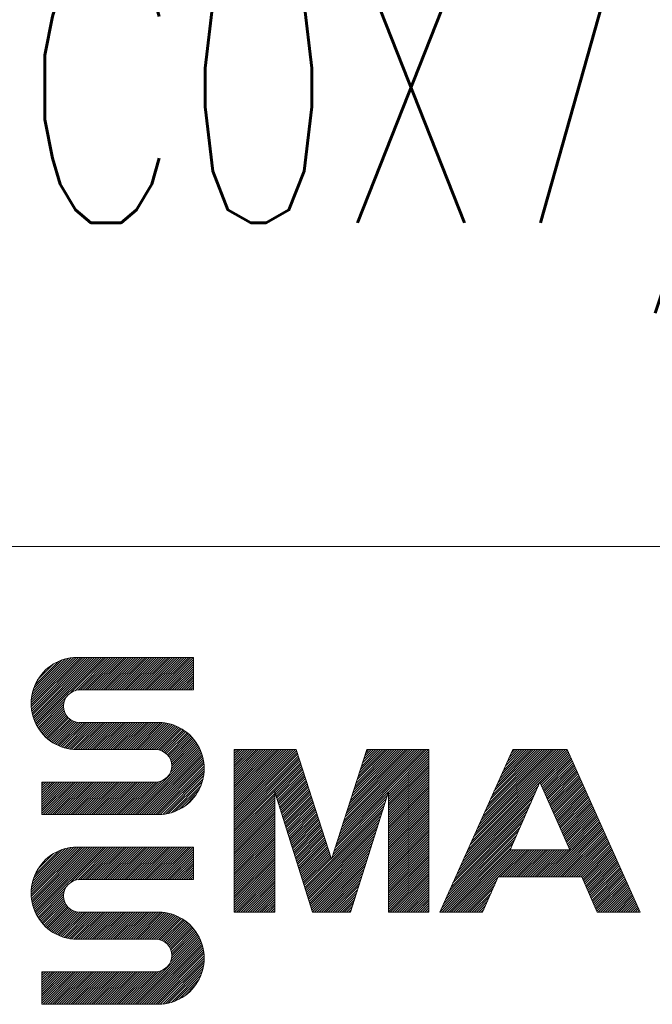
# Model space of a CAD drawing. Header units: millimetres. Extents: x 0 to 1189, y 0 to 841.
# Tile 12 of 23: x 1050 to 1061, y 18 to 37. Entities that reach past the tile are written whole.
import ezdxf

# ---------------------------------------------------------------- set-up
doc = ezdxf.new("R2010")
doc.units = ezdxf.units.MM
doc.layers.get('0').update_dxf_attribs({"linetype": 'CONTINUOUS'})
doc.layers.add('220', color=7, linetype='CONTINUOUS', true_color=0xffffff)
doc.styles.add('latin_extended', font='simplex.shx')

# ---------------------------------------------------------------- blocks, each defined once
blk = doc.blocks.new('HATCH5')
at = {"color": 1, "linetype": 'Continuous', "lineweight": 13}
for p, q in [((1049.765, 24.039), (1050.597, 24.871)), ((1049.765, 23.996), (1050.639, 24.871)), ((1049.767, 23.956), (1050.681, 24.87)), ((1049.767, 24.083), (1050.552, 24.869)), ((1049.771, 23.917), (1050.723, 24.87)), ((1049.772, 24.13), (1050.505, 24.864)), ((1049.776, 23.88), (1050.766, 24.87)), ((1049.78, 24.181), (1050.455, 24.856)), ((1049.783, 23.845), (1050.808, 24.87)), ((1049.791, 23.81), (1050.85, 24.87)), ((1049.792, 24.236), (1050.4, 24.843)), ((1049.8, 23.777), (1050.893, 24.87)), ((1049.81, 23.745), (1050.935, 24.87)), ((1049.811, 24.297), (1050.339, 24.825)), ((1049.821, 23.714), (1050.978, 24.87)), ((1049.834, 23.683), (1051.02, 24.87)), ((1049.838, 24.367), (1050.269, 24.797)), ((1049.847, 23.654), (1051.063, 24.87)), ((1049.861, 23.626), (1051.105, 24.87)), ((1049.884, 24.455), (1050.181, 24.752)), ((1050.498, 24.221), (1051.147, 24.87)), ((1050.577, 24.257), (1051.19, 24.87)), ((1050.631, 24.268), (1051.232, 24.87)), ((1050.675, 24.27), (1051.275, 24.87)), ((1050.717, 24.27), (1051.317, 24.87)), ((1050.76, 24.27), (1051.36, 24.87)), ((1050.802, 24.27), (1051.402, 24.87)), ((1050.844, 24.27), (1051.444, 24.87)), ((1050.887, 24.27), (1051.487, 24.87)), ((1050.929, 24.27), (1051.529, 24.87)), ((1050.972, 24.27), (1051.572, 24.87)), ((1051.014, 24.27), (1051.614, 24.87)), ((1051.057, 24.27), (1051.657, 24.87)), ((1051.099, 24.27), (1051.699, 24.87)), ((1051.141, 24.27), (1051.741, 24.87)), ((1051.184, 24.27), (1051.784, 24.87)), ((1051.226, 24.27), (1051.826, 24.87)), ((1051.269, 24.27), (1051.869, 24.87)), ((1051.311, 24.27), (1051.911, 24.87)), ((1051.354, 24.27), (1051.954, 24.87)), ((1051.396, 24.27), (1051.996, 24.87)), ((1051.438, 24.27), (1052.038, 24.87)), ((1051.481, 24.27), (1052.081, 24.87)), ((1051.523, 24.27), (1052.123, 24.87)), ((1051.566, 24.27), (1052.166, 24.87)), ((1051.608, 24.27), (1052.208, 24.87)), ((1051.651, 24.27), (1052.251, 24.87)), ((1051.693, 24.27), (1052.293, 24.87)), ((1051.735, 24.27), (1052.335, 24.87)), ((1051.778, 24.27), (1052.378, 24.87)), ((1051.82, 24.27), (1052.42, 24.87)), ((1051.863, 24.27), (1052.463, 24.87)), ((1051.905, 24.27), (1052.505, 24.87)), ((1051.948, 24.27), (1052.548, 24.87)), ((1051.99, 24.27), (1052.59, 24.87)), ((1052.032, 24.27), (1052.632, 24.87)), ((1052.075, 24.27), (1052.675, 24.87)), ((1052.117, 24.27), (1052.717, 24.87)), ((1052.16, 24.27), (1052.76, 24.87)), ((1052.202, 24.27), (1052.763, 24.831)), ((1052.245, 24.27), (1052.763, 24.788)), ((1052.287, 24.27), (1052.763, 24.746)), ((1052.329, 24.27), (1052.763, 24.704)), ((1052.372, 24.27), (1052.763, 24.661)), ((1052.414, 24.27), (1052.763, 24.619)), ((1052.457, 24.27), (1052.763, 24.576)), ((1052.499, 24.27), (1052.763, 24.534)), ((1052.542, 24.27), (1052.763, 24.491)), ((1052.584, 24.27), (1052.763, 24.449)), ((1052.626, 24.27), (1052.763, 24.407)), ((1052.669, 24.27), (1052.763, 24.364)), ((1052.711, 24.27), (1052.763, 24.322)), ((1052.754, 24.27), (1052.763, 24.279)), ((1049.876, 23.599), (1050.412, 24.135)), ((1049.892, 23.572), (1050.375, 24.056)), ((1049.908, 23.546), (1050.365, 24.002)), ((1049.926, 23.521), (1050.363, 23.958)), ((1049.944, 23.497), (1050.367, 23.92)), ((1049.963, 23.473), (1050.375, 23.885)), ((1049.983, 23.451), (1050.386, 23.854)), ((1050.003, 23.429), (1050.4, 23.826)), ((1050.024, 23.407), (1050.416, 23.799)), ((1050.046, 23.387), (1050.435, 23.775)), ((1050.069, 23.367), (1050.455, 23.753)), ((1050.093, 23.348), (1050.478, 23.734)), ((1050.117, 23.33), (1050.503, 23.716)), ((1050.142, 23.313), (1050.53, 23.701)), ((1050.168, 23.296), (1050.56, 23.688)), ((1050.194, 23.28), (1050.592, 23.678)), ((1050.222, 23.265), (1050.628, 23.672)), ((1050.25, 23.251), (1050.669, 23.67)), ((1050.279, 23.238), (1050.711, 23.67)), ((1050.309, 23.226), (1050.754, 23.67)), ((1050.34, 23.214), (1050.796, 23.67)), ((1050.373, 23.204), (1050.838, 23.67)), ((1050.406, 23.195), (1050.881, 23.67)), ((1050.44, 23.187), (1050.923, 23.67)), ((1050.476, 23.18), (1050.966, 23.67)), ((1050.513, 23.175), (1051.008, 23.67)), ((1050.552, 23.171), (1051.051, 23.67)), ((1050.592, 23.169), (1051.093, 23.67)), ((1050.634, 23.169), (1051.135, 23.67)), ((1050.678, 23.17), (1051.178, 23.67)), ((1050.72, 23.17), (1051.22, 23.67)), ((1050.763, 23.17), (1051.263, 23.67)), ((1050.805, 23.17), (1051.305, 23.67)), ((1050.848, 23.17), (1051.348, 23.67)), ((1050.89, 23.17), (1051.39, 23.67)), ((1050.932, 23.17), (1051.432, 23.67)), ((1050.975, 23.17), (1051.475, 23.67)), ((1051.017, 23.17), (1051.517, 23.67)), ((1051.06, 23.17), (1051.56, 23.67)), ((1051.102, 23.17), (1051.602, 23.67)), ((1051.145, 23.17), (1051.645, 23.67)), ((1051.187, 23.17), (1051.687, 23.67)), ((1051.229, 23.17), (1051.729, 23.67)), ((1051.272, 23.17), (1051.772, 23.67)), ((1051.314, 23.17), (1051.814, 23.67)), ((1051.357, 23.17), (1051.857, 23.67)), ((1051.399, 23.17), (1051.899, 23.67)), ((1051.442, 23.17), (1051.942, 23.67)), ((1051.484, 23.17), (1051.984, 23.67)), ((1051.526, 23.17), (1052.026, 23.67)), ((1051.569, 23.17), (1052.069, 23.67)), ((1051.611, 23.17), (1052.113, 23.671)), ((1051.654, 23.17), (1052.154, 23.67)), ((1051.696, 23.17), (1052.193, 23.667)), ((1051.738, 23.17), (1052.231, 23.663)), ((1051.781, 23.17), (1052.268, 23.657)), ((1051.823, 23.17), (1052.303, 23.649)), ((1051.866, 23.17), (1052.336, 23.641)), ((1051.908, 23.17), (1052.369, 23.631)), ((1051.951, 23.17), (1052.401, 23.62)), ((1051.993, 23.17), (1052.431, 23.608)), ((1052.035, 23.17), (1052.461, 23.596)), ((1052.078, 23.17), (1052.49, 23.582)), ((1052.116, 23.165), (1052.518, 23.567)), ((1052.15, 23.157), (1052.545, 23.552)), ((1052.181, 23.146), (1052.571, 23.536)), ((1052.209, 23.132), (1052.596, 23.519)), ((1052.235, 23.115), (1052.621, 23.501)), ((1052.259, 23.097), (1052.645, 23.482)), ((1052.281, 23.076), (1052.668, 23.463)), ((1052.301, 23.053), (1052.69, 23.443)), ((1052.318, 23.028), (1052.712, 23.422)), ((1052.333, 23.001), (1052.733, 23.401)), ((1052.346, 22.971), (1052.753, 23.378)), ((1052.355, 22.938), (1052.772, 23.355)), ((1052.358, 22.813), (1052.826, 23.281)), ((1052.361, 22.902), (1052.791, 23.331)), ((1052.363, 22.861), (1052.809, 23.307)), ((1051.599, 21.97), (1052.857, 23.228)), ((1051.642, 21.97), (1052.872, 23.2)), ((1051.684, 21.97), (1052.886, 23.172)), ((1051.726, 21.97), (1052.898, 23.142)), ((1051.769, 21.97), (1052.91, 23.111)), ((1051.811, 21.97), (1052.921, 23.08)), ((1052.339, 22.752), (1052.842, 23.255)), ((1051.854, 21.97), (1052.931, 23.047)), ((1051.896, 21.97), (1052.939, 23.013)), ((1051.939, 21.97), (1052.947, 22.978)), ((1051.981, 21.97), (1052.953, 22.942)), ((1052.023, 21.97), (1052.957, 22.904)), ((1052.066, 21.97), (1052.96, 22.865)), ((1052.107, 21.969), (1052.962, 22.823)), ((1052.15, 21.97), (1052.961, 22.78)), ((1052.196, 21.973), (1052.957, 22.734)), ((1049.963, 22.54), (1049.993, 22.57)), ((1049.963, 22.498), (1050.035, 22.57)), ((1049.963, 22.455), (1050.078, 22.57)), ((1049.963, 22.413), (1050.12, 22.57)), ((1049.963, 22.37), (1050.163, 22.57)), ((1049.963, 22.328), (1050.205, 22.57)), ((1049.963, 22.285), (1050.248, 22.57)), ((1049.963, 22.243), (1050.29, 22.57)), ((1049.963, 22.201), (1050.332, 22.57)), ((1049.963, 22.158), (1050.375, 22.57)), ((1049.963, 22.116), (1050.417, 22.57)), ((1049.963, 22.073), (1050.46, 22.57)), ((1049.963, 22.031), (1050.502, 22.57)), ((1049.963, 21.988), (1050.545, 22.57)), ((1049.987, 21.97), (1050.587, 22.57)), ((1050.029, 21.97), (1050.629, 22.57)), ((1050.072, 21.97), (1050.672, 22.57)), ((1050.114, 21.97), (1050.714, 22.57)), ((1050.157, 21.97), (1050.757, 22.57)), ((1050.199, 21.97), (1050.799, 22.57)), ((1050.242, 21.97), (1050.842, 22.57)), ((1050.284, 21.97), (1050.884, 22.57)), ((1050.326, 21.97), (1050.926, 22.57)), ((1050.369, 21.97), (1050.969, 22.57)), ((1050.411, 21.97), (1051.011, 22.57)), ((1050.454, 21.97), (1051.054, 22.57)), ((1050.496, 21.97), (1051.096, 22.57)), ((1050.538, 21.97), (1051.138, 22.57)), ((1050.581, 21.97), (1051.181, 22.57)), ((1050.623, 21.97), (1051.223, 22.57)), ((1050.666, 21.97), (1051.266, 22.57)), ((1050.708, 21.97), (1051.308, 22.57)), ((1050.751, 21.97), (1051.351, 22.57)), ((1050.793, 21.97), (1051.393, 22.57)), ((1050.835, 21.97), (1051.435, 22.57)), ((1050.878, 21.97), (1051.478, 22.57)), ((1050.92, 21.97), (1051.52, 22.57)), ((1050.963, 21.97), (1051.563, 22.57)), ((1051.005, 21.97), (1051.605, 22.57)), ((1051.048, 21.97), (1051.648, 22.57)), ((1051.09, 21.97), (1051.69, 22.57)), ((1051.132, 21.97), (1051.732, 22.57)), ((1051.175, 21.97), (1051.775, 22.57)), ((1051.217, 21.97), (1051.817, 22.57)), ((1051.26, 21.97), (1051.86, 22.57)), ((1051.302, 21.97), (1051.902, 22.57)), ((1051.345, 21.97), (1051.945, 22.57)), ((1051.387, 21.97), (1051.987, 22.57)), ((1051.429, 21.97), (1052.029, 22.57)), ((1051.472, 21.97), (1052.072, 22.57)), ((1051.514, 21.97), (1052.12, 22.575)), ((1051.557, 21.97), (1052.181, 22.594)), ((1052.245, 21.979), (1052.951, 22.685)), ((1052.298, 21.989), (1052.941, 22.633)), ((1052.355, 22.005), (1052.926, 22.575)), ((1052.42, 22.027), (1052.903, 22.51)), ((1052.497, 22.061), (1052.869, 22.434)), ((1052.605, 22.127), (1052.803, 22.326))]:
    blk.add_line(p, q, dxfattribs=at)
blk = doc.blocks.new('HATCH7')
at = {"color": 1, "linetype": 'Continuous', "lineweight": 13}
for p, q in [((1049.765, 20.539), (1050.597, 21.371)), ((1049.765, 20.496), (1050.639, 21.371)), ((1049.767, 20.456), (1050.681, 21.37)), ((1049.767, 20.583), (1050.552, 21.369)), ((1049.771, 20.417), (1050.723, 21.37)), ((1049.772, 20.63), (1050.505, 21.364)), ((1049.776, 20.38), (1050.766, 21.37)), ((1049.78, 20.681), (1050.455, 21.356)), ((1049.783, 20.345), (1050.808, 21.37)), ((1049.791, 20.31), (1050.85, 21.37)), ((1049.792, 20.736), (1050.4, 21.343)), ((1049.8, 20.277), (1050.893, 21.37)), ((1049.81, 20.245), (1050.935, 21.37)), ((1049.811, 20.797), (1050.339, 21.325)), ((1049.821, 20.214), (1050.978, 21.37)), ((1049.834, 20.183), (1051.02, 21.37)), ((1049.838, 20.867), (1050.269, 21.297)), ((1049.847, 20.154), (1051.063, 21.37)), ((1049.861, 20.126), (1051.105, 21.37)), ((1050.498, 20.721), (1051.147, 21.37)), ((1050.577, 20.757), (1051.19, 21.37)), ((1050.631, 20.768), (1051.232, 21.37)), ((1050.675, 20.77), (1051.275, 21.37)), ((1050.717, 20.77), (1051.317, 21.37)), ((1050.76, 20.77), (1051.36, 21.37)), ((1050.802, 20.77), (1051.402, 21.37)), ((1050.844, 20.77), (1051.444, 21.37)), ((1050.887, 20.77), (1051.487, 21.37)), ((1050.929, 20.77), (1051.529, 21.37)), ((1050.972, 20.77), (1051.572, 21.37)), ((1051.014, 20.77), (1051.614, 21.37)), ((1051.057, 20.77), (1051.657, 21.37)), ((1051.099, 20.77), (1051.699, 21.37)), ((1051.141, 20.77), (1051.741, 21.37)), ((1051.184, 20.77), (1051.784, 21.37)), ((1051.226, 20.77), (1051.826, 21.37)), ((1051.269, 20.77), (1051.869, 21.37)), ((1051.311, 20.77), (1051.911, 21.37)), ((1051.354, 20.77), (1051.954, 21.37)), ((1051.396, 20.77), (1051.996, 21.37)), ((1051.438, 20.77), (1052.038, 21.37)), ((1051.481, 20.77), (1052.081, 21.37)), ((1051.523, 20.77), (1052.123, 21.37)), ((1051.566, 20.77), (1052.166, 21.37)), ((1051.608, 20.77), (1052.208, 21.37)), ((1051.651, 20.77), (1052.251, 21.37)), ((1051.693, 20.77), (1052.293, 21.37)), ((1051.735, 20.77), (1052.335, 21.37)), ((1051.778, 20.77), (1052.378, 21.37)), ((1051.82, 20.77), (1052.42, 21.37)), ((1051.863, 20.77), (1052.463, 21.37)), ((1051.905, 20.77), (1052.505, 21.37)), ((1051.948, 20.77), (1052.548, 21.37)), ((1051.99, 20.77), (1052.59, 21.37)), ((1052.032, 20.77), (1052.632, 21.37)), ((1052.075, 20.77), (1052.675, 21.37)), ((1052.117, 20.77), (1052.717, 21.37)), ((1052.16, 20.77), (1052.76, 21.37)), ((1052.202, 20.77), (1052.763, 21.331)), ((1052.245, 20.77), (1052.763, 21.288)), ((1049.884, 20.955), (1050.181, 21.252)), ((1052.287, 20.77), (1052.763, 21.246)), ((1052.329, 20.77), (1052.763, 21.204)), ((1052.372, 20.77), (1052.763, 21.161)), ((1052.414, 20.77), (1052.763, 21.119)), ((1052.457, 20.77), (1052.763, 21.076)), ((1052.499, 20.77), (1052.763, 21.034)), ((1052.542, 20.77), (1052.763, 20.991)), ((1052.584, 20.77), (1052.763, 20.949)), ((1052.626, 20.77), (1052.763, 20.907)), ((1052.669, 20.77), (1052.763, 20.864)), ((1052.711, 20.77), (1052.763, 20.822)), ((1052.754, 20.77), (1052.763, 20.779)), ((1049.876, 20.099), (1050.412, 20.635)), ((1049.892, 20.072), (1050.375, 20.556)), ((1049.908, 20.046), (1050.365, 20.502)), ((1049.926, 20.021), (1050.363, 20.458)), ((1049.944, 19.997), (1050.367, 20.42)), ((1049.963, 19.973), (1050.375, 20.385)), ((1049.983, 19.951), (1050.386, 20.354)), ((1050.003, 19.929), (1050.4, 20.326)), ((1050.024, 19.907), (1050.416, 20.299)), ((1050.046, 19.887), (1050.435, 20.275)), ((1050.069, 19.867), (1050.455, 20.253)), ((1050.093, 19.848), (1050.478, 20.234)), ((1050.117, 19.83), (1050.503, 20.216)), ((1050.142, 19.813), (1050.53, 20.201)), ((1050.168, 19.796), (1050.56, 20.188)), ((1050.194, 19.78), (1050.592, 20.178)), ((1050.222, 19.765), (1050.628, 20.172)), ((1051.611, 19.67), (1052.113, 20.171)), ((1050.25, 19.751), (1050.669, 20.17)), ((1050.279, 19.738), (1050.711, 20.17)), ((1050.309, 19.726), (1050.754, 20.17)), ((1050.34, 19.714), (1050.796, 20.17)), ((1050.373, 19.704), (1050.838, 20.17)), ((1050.406, 19.695), (1050.881, 20.17)), ((1050.44, 19.687), (1050.923, 20.17)), ((1050.476, 19.68), (1050.966, 20.17)), ((1050.513, 19.675), (1051.008, 20.17)), ((1050.552, 19.671), (1051.051, 20.17)), ((1050.592, 19.669), (1051.093, 20.17)), ((1050.634, 19.669), (1051.135, 20.17)), ((1050.678, 19.67), (1051.178, 20.17)), ((1050.72, 19.67), (1051.22, 20.17)), ((1050.763, 19.67), (1051.263, 20.17)), ((1050.805, 19.67), (1051.305, 20.17)), ((1050.848, 19.67), (1051.348, 20.17)), ((1050.89, 19.67), (1051.39, 20.17)), ((1050.932, 19.67), (1051.432, 20.17)), ((1050.975, 19.67), (1051.475, 20.17)), ((1051.017, 19.67), (1051.517, 20.17)), ((1051.06, 19.67), (1051.56, 20.17)), ((1051.102, 19.67), (1051.602, 20.17)), ((1051.145, 19.67), (1051.645, 20.17)), ((1051.187, 19.67), (1051.687, 20.17)), ((1051.229, 19.67), (1051.729, 20.17)), ((1051.272, 19.67), (1051.772, 20.17)), ((1051.314, 19.67), (1051.814, 20.17)), ((1051.357, 19.67), (1051.857, 20.17)), ((1051.399, 19.67), (1051.899, 20.17)), ((1051.442, 19.67), (1051.942, 20.17)), ((1051.484, 19.67), (1051.984, 20.17)), ((1051.526, 19.67), (1052.026, 20.17)), ((1051.569, 19.67), (1052.069, 20.17)), ((1051.654, 19.67), (1052.154, 20.17)), ((1051.696, 19.67), (1052.193, 20.167)), ((1051.738, 19.67), (1052.231, 20.163)), ((1051.781, 19.67), (1052.268, 20.157)), ((1051.823, 19.67), (1052.303, 20.149)), ((1051.866, 19.67), (1052.336, 20.141)), ((1051.908, 19.67), (1052.369, 20.131)), ((1051.951, 19.67), (1052.401, 20.12)), ((1051.993, 19.67), (1052.431, 20.108)), ((1052.035, 19.67), (1052.461, 20.096)), ((1052.078, 19.67), (1052.49, 20.082)), ((1052.116, 19.665), (1052.518, 20.067)), ((1052.15, 19.657), (1052.545, 20.052)), ((1052.181, 19.646), (1052.571, 20.036)), ((1052.209, 19.632), (1052.596, 20.019)), ((1052.235, 19.615), (1052.621, 20.001)), ((1052.259, 19.597), (1052.645, 19.982)), ((1052.281, 19.576), (1052.668, 19.963)), ((1052.301, 19.553), (1052.69, 19.943)), ((1052.318, 19.528), (1052.712, 19.922)), ((1052.333, 19.501), (1052.733, 19.901)), ((1052.346, 19.471), (1052.753, 19.878)), ((1052.355, 19.438), (1052.772, 19.855)), ((1052.361, 19.402), (1052.791, 19.831)), ((1051.599, 18.47), (1052.857, 19.728)), ((1051.642, 18.47), (1052.872, 19.7)), ((1051.684, 18.47), (1052.886, 19.672)), ((1051.726, 18.47), (1052.898, 19.642)), ((1052.339, 19.252), (1052.842, 19.755)), ((1052.358, 19.313), (1052.826, 19.781)), ((1052.363, 19.361), (1052.809, 19.807)), ((1051.769, 18.47), (1052.91, 19.611)), ((1051.811, 18.47), (1052.921, 19.58)), ((1051.854, 18.47), (1052.931, 19.547)), ((1051.896, 18.47), (1052.939, 19.513)), ((1051.939, 18.47), (1052.947, 19.478)), ((1051.981, 18.47), (1052.953, 19.442)), ((1052.023, 18.47), (1052.957, 19.404)), ((1052.066, 18.47), (1052.96, 19.365)), ((1052.107, 18.469), (1052.962, 19.323)), ((1052.15, 18.47), (1052.961, 19.28)), ((1051.557, 18.47), (1052.181, 19.094)), ((1052.196, 18.473), (1052.957, 19.234)), ((1052.245, 18.479), (1052.951, 19.185)), ((1052.298, 18.489), (1052.941, 19.133)), ((1049.963, 19.04), (1049.993, 19.07)), ((1049.963, 18.998), (1050.035, 19.07)), ((1049.963, 18.955), (1050.078, 19.07)), ((1049.963, 18.913), (1050.12, 19.07)), ((1049.963, 18.87), (1050.163, 19.07)), ((1049.963, 18.828), (1050.205, 19.07)), ((1049.963, 18.785), (1050.248, 19.07)), ((1049.963, 18.743), (1050.29, 19.07)), ((1049.963, 18.701), (1050.332, 19.07)), ((1049.963, 18.658), (1050.375, 19.07)), ((1049.963, 18.616), (1050.417, 19.07)), ((1049.963, 18.573), (1050.46, 19.07)), ((1049.963, 18.531), (1050.502, 19.07)), ((1049.963, 18.488), (1050.545, 19.07)), ((1049.987, 18.47), (1050.587, 19.07)), ((1050.029, 18.47), (1050.629, 19.07)), ((1050.072, 18.47), (1050.672, 19.07)), ((1050.114, 18.47), (1050.714, 19.07)), ((1050.157, 18.47), (1050.757, 19.07)), ((1050.199, 18.47), (1050.799, 19.07)), ((1050.242, 18.47), (1050.842, 19.07)), ((1050.284, 18.47), (1050.884, 19.07)), ((1050.326, 18.47), (1050.926, 19.07)), ((1050.369, 18.47), (1050.969, 19.07)), ((1050.411, 18.47), (1051.011, 19.07)), ((1050.454, 18.47), (1051.054, 19.07)), ((1050.496, 18.47), (1051.096, 19.07)), ((1050.538, 18.47), (1051.138, 19.07)), ((1050.581, 18.47), (1051.181, 19.07)), ((1050.623, 18.47), (1051.223, 19.07)), ((1050.666, 18.47), (1051.266, 19.07)), ((1050.708, 18.47), (1051.308, 19.07)), ((1050.751, 18.47), (1051.351, 19.07)), ((1050.793, 18.47), (1051.393, 19.07)), ((1050.835, 18.47), (1051.435, 19.07)), ((1050.878, 18.47), (1051.478, 19.07)), ((1050.92, 18.47), (1051.52, 19.07)), ((1050.963, 18.47), (1051.563, 19.07)), ((1051.005, 18.47), (1051.605, 19.07)), ((1051.048, 18.47), (1051.648, 19.07)), ((1051.09, 18.47), (1051.69, 19.07)), ((1051.132, 18.47), (1051.732, 19.07)), ((1051.175, 18.47), (1051.775, 19.07)), ((1051.217, 18.47), (1051.817, 19.07)), ((1051.26, 18.47), (1051.86, 19.07)), ((1051.302, 18.47), (1051.902, 19.07)), ((1051.345, 18.47), (1051.945, 19.07)), ((1051.387, 18.47), (1051.987, 19.07)), ((1051.429, 18.47), (1052.029, 19.07)), ((1051.472, 18.47), (1052.072, 19.07)), ((1051.514, 18.47), (1052.12, 19.075)), ((1052.355, 18.505), (1052.926, 19.075)), ((1052.42, 18.527), (1052.903, 19.01)), ((1052.497, 18.561), (1052.869, 18.934)), ((1052.605, 18.627), (1052.803, 18.826))]:
    blk.add_line(p, q, dxfattribs=at)
blk = doc.blocks.new('HATCH9')
at = {"color": 1, "linetype": 'Continuous', "lineweight": 13}
for p, q in [((1057.764, 21.173), (1059.694, 23.102)), ((1057.799, 21.25), (1059.68, 23.131)), ((1057.834, 21.327), (1059.667, 23.161)), ((1057.868, 21.404), (1059.634, 23.17)), ((1057.903, 21.481), (1059.592, 23.17)), ((1057.938, 21.559), (1059.549, 23.17)), ((1057.973, 21.636), (1059.507, 23.17)), ((1058.007, 21.713), (1059.464, 23.17)), ((1058.042, 21.79), (1059.422, 23.17)), ((1058.077, 21.867), (1059.38, 23.17)), ((1058.111, 21.944), (1059.337, 23.17)), ((1058.146, 22.021), (1059.295, 23.17)), ((1058.181, 22.099), (1059.252, 23.17)), ((1058.216, 22.176), (1059.21, 23.17)), ((1058.25, 22.253), (1059.167, 23.17)), ((1058.285, 22.33), (1059.125, 23.17)), ((1058.32, 22.407), (1059.083, 23.17)), ((1058.354, 22.484), (1059.04, 23.17)), ((1058.389, 22.561), (1058.998, 23.17)), ((1058.424, 22.638), (1058.955, 23.17)), ((1058.459, 22.716), (1058.913, 23.17)), ((1058.493, 22.793), (1058.87, 23.17)), ((1058.528, 22.87), (1058.828, 23.17)), ((1058.563, 22.947), (1058.786, 23.17)), ((1058.597, 23.024), (1058.743, 23.17)), ((1058.632, 23.101), (1058.701, 23.17)), ((1059.175, 22.541), (1059.707, 23.073)), ((1059.188, 22.511), (1059.72, 23.044)), ((1059.201, 22.482), (1059.733, 23.014)), ((1059.214, 22.453), (1059.746, 22.985)), ((1059.227, 22.423), (1059.759, 22.956)), ((1059.24, 22.394), (1059.773, 22.927)), ((1059.253, 22.364), (1059.786, 22.897)), ((1059.266, 22.335), (1059.799, 22.868)), ((1059.279, 22.305), (1059.812, 22.839)), ((1059.292, 22.276), (1059.825, 22.809)), ((1059.305, 22.247), (1059.838, 22.78)), ((1059.318, 22.217), (1059.852, 22.751)), ((1059.331, 22.188), (1059.865, 22.722)), ((1059.344, 22.158), (1059.878, 22.692)), ((1059.357, 22.129), (1059.891, 22.663)), ((1059.37, 22.099), (1059.904, 22.634)), ((1059.383, 22.07), (1059.917, 22.605)), ((1059.396, 22.041), (1059.931, 22.575)), ((1059.409, 22.011), (1059.944, 22.546)), ((1057.695, 21.019), (1059.099, 22.423)), ((1057.73, 21.096), (1059.133, 22.499)), ((1059.422, 21.982), (1059.957, 22.517)), ((1059.435, 21.952), (1059.97, 22.488)), ((1059.448, 21.923), (1059.983, 22.458)), ((1059.461, 21.893), (1059.996, 22.429)), ((1059.474, 21.864), (1060.01, 22.4)), ((1059.487, 21.835), (1060.023, 22.371)), ((1057.591, 20.787), (1058.998, 22.195)), ((1057.625, 20.864), (1059.032, 22.271)), ((1057.66, 20.941), (1059.066, 22.347)), ((1059.5, 21.805), (1060.036, 22.341)), ((1059.513, 21.776), (1060.049, 22.312)), ((1059.526, 21.746), (1060.062, 22.283)), ((1059.539, 21.717), (1060.075, 22.254)), ((1059.552, 21.688), (1060.089, 22.224)), ((1059.565, 21.658), (1060.102, 22.195)), ((1057.521, 20.633), (1058.931, 22.043)), ((1057.556, 20.71), (1058.965, 22.119)), ((1059.578, 21.629), (1060.115, 22.166)), ((1059.591, 21.599), (1060.128, 22.137)), ((1059.604, 21.57), (1060.141, 22.107)), ((1059.617, 21.54), (1060.154, 22.078)), ((1059.63, 21.511), (1060.168, 22.049)), ((1059.643, 21.482), (1060.181, 22.019)), ((1059.656, 21.452), (1060.194, 21.99)), ((1057.417, 20.401), (1058.83, 21.815)), ((1057.452, 20.479), (1058.864, 21.891)), ((1057.487, 20.556), (1058.898, 21.967)), ((1059.236, 20.82), (1060.26, 21.844)), ((1059.278, 20.82), (1060.273, 21.815)), ((1059.669, 21.423), (1060.207, 21.961)), ((1059.682, 21.393), (1060.22, 21.932)), ((1059.695, 21.364), (1060.233, 21.902)), ((1059.708, 21.334), (1060.247, 21.873)), ((1057.348, 20.247), (1058.763, 21.663)), ((1057.382, 20.324), (1058.797, 21.739)), ((1059.321, 20.82), (1060.286, 21.785)), ((1059.363, 20.82), (1060.299, 21.756)), ((1059.405, 20.82), (1060.312, 21.727)), ((1059.448, 20.82), (1060.326, 21.698)), ((1059.49, 20.82), (1060.339, 21.668)), ((1059.533, 20.82), (1060.352, 21.639)), ((1057.313, 20.17), (1058.73, 21.587)), ((1057.355, 20.17), (1058.696, 21.511)), ((1059.575, 20.82), (1060.365, 21.61)), ((1059.618, 20.82), (1060.378, 21.581)), ((1059.66, 20.82), (1060.391, 21.551)), ((1059.702, 20.82), (1060.405, 21.522)), ((1059.745, 20.82), (1060.418, 21.493)), ((1059.787, 20.82), (1060.431, 21.464)), ((1057.398, 20.17), (1058.662, 21.435)), ((1057.44, 20.17), (1058.629, 21.359)), ((1057.483, 20.17), (1058.633, 21.32)), ((1057.525, 20.17), (1058.675, 21.32)), ((1057.568, 20.17), (1058.718, 21.32)), ((1057.61, 20.17), (1058.76, 21.32)), ((1057.652, 20.17), (1058.802, 21.32)), ((1057.695, 20.17), (1058.845, 21.32)), ((1057.737, 20.17), (1058.887, 21.32)), ((1058.43, 20.82), (1058.93, 21.32)), ((1058.472, 20.82), (1058.972, 21.32)), ((1058.514, 20.82), (1059.014, 21.32)), ((1058.557, 20.82), (1059.057, 21.32)), ((1058.599, 20.82), (1059.099, 21.32)), ((1058.642, 20.82), (1059.142, 21.32)), ((1058.684, 20.82), (1059.184, 21.32)), ((1058.727, 20.82), (1059.227, 21.32)), ((1058.769, 20.82), (1059.269, 21.32)), ((1058.811, 20.82), (1059.311, 21.32)), ((1058.854, 20.82), (1059.354, 21.32)), ((1058.896, 20.82), (1059.396, 21.32)), ((1058.939, 20.82), (1059.439, 21.32)), ((1058.981, 20.82), (1059.481, 21.32)), ((1059.024, 20.82), (1059.524, 21.32)), ((1059.066, 20.82), (1059.566, 21.32)), ((1059.108, 20.82), (1059.608, 21.32)), ((1059.151, 20.82), (1059.651, 21.32)), ((1059.193, 20.82), (1059.693, 21.32)), ((1059.83, 20.82), (1060.444, 21.434)), ((1059.872, 20.82), (1060.457, 21.405)), ((1059.915, 20.82), (1060.47, 21.376)), ((1059.942, 20.805), (1060.484, 21.346)), ((1059.955, 20.775), (1060.497, 21.317)), ((1059.968, 20.746), (1060.51, 21.288)), ((1059.981, 20.717), (1060.523, 21.259)), ((1059.994, 20.687), (1060.536, 21.229)), ((1060.007, 20.658), (1060.549, 21.2)), ((1060.02, 20.628), (1060.563, 21.171)), ((1060.033, 20.599), (1060.576, 21.142)), ((1060.046, 20.569), (1060.589, 21.112)), ((1060.059, 20.54), (1060.602, 21.083)), ((1060.072, 20.511), (1060.615, 21.054)), ((1060.085, 20.481), (1060.628, 21.025)), ((1060.098, 20.452), (1060.642, 20.995)), ((1060.111, 20.422), (1060.655, 20.966)), ((1060.124, 20.393), (1060.668, 20.937)), ((1060.137, 20.363), (1060.681, 20.908)), ((1057.78, 20.17), (1058.36, 20.75)), ((1060.15, 20.334), (1060.694, 20.878)), ((1060.163, 20.305), (1060.707, 20.849)), ((1060.176, 20.275), (1060.721, 20.82)), ((1060.189, 20.246), (1060.734, 20.791)), ((1060.202, 20.216), (1060.747, 20.761)), ((1060.215, 20.187), (1060.76, 20.732)), ((1057.822, 20.17), (1058.327, 20.674)), ((1057.864, 20.17), (1058.293, 20.598)), ((1060.24, 20.17), (1060.773, 20.703)), ((1060.283, 20.17), (1060.786, 20.674)), ((1060.325, 20.17), (1060.8, 20.644)), ((1060.368, 20.17), (1060.813, 20.615)), ((1060.41, 20.17), (1060.826, 20.586)), ((1060.453, 20.17), (1060.839, 20.556)), ((1057.907, 20.17), (1058.259, 20.522)), ((1057.949, 20.17), (1058.226, 20.446)), ((1057.992, 20.17), (1058.192, 20.37)), ((1060.495, 20.17), (1060.852, 20.527)), ((1060.537, 20.17), (1060.865, 20.498)), ((1060.58, 20.17), (1060.879, 20.469)), ((1060.622, 20.17), (1060.892, 20.439)), ((1060.665, 20.17), (1060.905, 20.41)), ((1060.707, 20.17), (1060.918, 20.381)), ((1058.034, 20.17), (1058.159, 20.294)), ((1058.077, 20.17), (1058.125, 20.218)), ((1060.749, 20.17), (1060.931, 20.352)), ((1060.792, 20.17), (1060.944, 20.322)), ((1060.834, 20.17), (1060.958, 20.293)), ((1060.877, 20.17), (1060.971, 20.264)), ((1060.919, 20.17), (1060.984, 20.235)), ((1060.962, 20.17), (1060.997, 20.205)), ((1061.004, 20.17), (1061.01, 20.176))]:
    blk.add_line(p, q, dxfattribs=at)
blk = doc.blocks.new('HATCH17')
at = {"color": 1, "linetype": 'Continuous', "lineweight": 13}
for p, q in [((1053.513, 23.14), (1053.543, 23.17)), ((1053.513, 23.097), (1053.586, 23.17)), ((1053.513, 23.055), (1053.628, 23.17)), ((1053.513, 23.013), (1053.67, 23.17)), ((1053.513, 22.97), (1053.713, 23.17)), ((1053.513, 22.928), (1053.755, 23.17)), ((1053.513, 22.885), (1053.798, 23.17)), ((1053.513, 22.843), (1053.84, 23.17)), ((1053.513, 22.8), (1053.883, 23.17)), ((1053.513, 22.758), (1053.925, 23.17)), ((1053.513, 22.716), (1053.967, 23.17)), ((1053.513, 22.673), (1054.01, 23.17)), ((1053.513, 22.631), (1054.052, 23.17)), ((1053.513, 22.588), (1054.095, 23.17)), ((1053.513, 22.546), (1054.137, 23.17)), ((1053.513, 22.503), (1054.179, 23.17)), ((1053.513, 22.461), (1054.222, 23.17)), ((1053.513, 22.419), (1054.264, 23.17)), ((1053.513, 22.376), (1054.307, 23.17)), ((1053.513, 22.334), (1054.349, 23.17)), ((1053.513, 22.291), (1054.392, 23.17)), ((1053.513, 22.249), (1054.434, 23.17)), ((1053.513, 22.206), (1054.476, 23.17)), ((1053.513, 22.164), (1054.519, 23.17)), ((1053.513, 22.122), (1054.561, 23.17)), ((1053.513, 22.079), (1054.604, 23.17)), ((1053.513, 22.037), (1054.646, 23.17)), ((1053.513, 21.994), (1054.665, 23.147)), ((1053.513, 21.952), (1054.676, 23.115)), ((1053.513, 21.909), (1054.686, 23.083)), ((1055.423, 21.486), (1057.107, 23.17)), ((1055.444, 21.549), (1057.064, 23.17)), ((1055.464, 21.612), (1057.022, 23.17)), ((1055.484, 21.675), (1056.98, 23.17)), ((1055.505, 21.737), (1056.937, 23.17)), ((1055.525, 21.8), (1056.895, 23.17)), ((1055.545, 21.863), (1056.852, 23.17)), ((1055.565, 21.926), (1056.81, 23.17)), ((1055.586, 21.988), (1056.768, 23.17)), ((1055.606, 22.051), (1056.725, 23.17)), ((1055.626, 22.114), (1056.683, 23.17)), ((1055.647, 22.176), (1056.64, 23.17)), ((1055.667, 22.239), (1056.598, 23.17)), ((1055.687, 22.302), (1056.555, 23.17)), ((1055.708, 22.365), (1056.513, 23.17)), ((1055.728, 22.427), (1056.471, 23.17)), ((1055.748, 22.49), (1056.428, 23.17)), ((1055.768, 22.553), (1056.386, 23.17)), ((1055.789, 22.615), (1056.343, 23.17)), ((1055.809, 22.678), (1056.301, 23.17)), ((1055.829, 22.741), (1056.258, 23.17)), ((1055.85, 22.804), (1056.216, 23.17)), ((1055.87, 22.866), (1056.174, 23.17)), ((1055.89, 22.929), (1056.131, 23.17)), ((1055.91, 22.992), (1056.089, 23.17)), ((1055.931, 23.054), (1056.046, 23.17)), ((1055.951, 23.117), (1056.004, 23.17)), ((1056.363, 22.384), (1057.113, 23.134)), ((1056.363, 22.341), (1057.113, 23.091)), ((1053.513, 21.867), (1054.697, 23.051)), ((1053.513, 21.825), (1054.707, 23.019)), ((1053.513, 21.782), (1054.717, 22.986)), ((1053.513, 21.74), (1054.728, 22.954)), ((1053.513, 21.697), (1054.738, 22.922)), ((1056.363, 22.299), (1057.113, 23.049)), ((1056.363, 22.256), (1057.113, 23.006)), ((1056.363, 22.214), (1057.113, 22.964)), ((1056.363, 22.171), (1057.113, 22.921)), ((1053.513, 21.655), (1054.748, 22.89)), ((1054.269, 22.368), (1054.759, 22.858)), ((1054.279, 22.336), (1054.769, 22.826)), ((1054.289, 22.304), (1054.779, 22.794)), ((1054.299, 22.272), (1054.79, 22.762)), ((1054.31, 22.239), (1054.8, 22.73)), ((1056.363, 22.129), (1057.113, 22.879)), ((1056.363, 22.087), (1057.113, 22.837)), ((1056.363, 22.044), (1057.113, 22.794)), ((1056.363, 22.002), (1057.113, 22.752)), ((1054.32, 22.207), (1054.811, 22.698)), ((1054.33, 22.175), (1054.821, 22.666)), ((1054.34, 22.143), (1054.831, 22.634)), ((1054.35, 22.11), (1054.842, 22.602)), ((1054.36, 22.078), (1054.852, 22.57)), ((1054.371, 22.046), (1054.862, 22.538)), ((1056.363, 21.959), (1057.113, 22.709)), ((1056.363, 21.917), (1057.113, 22.667)), ((1056.363, 21.874), (1057.113, 22.624)), ((1056.363, 21.832), (1057.113, 22.582)), ((1056.363, 21.79), (1057.113, 22.54)), ((1053.513, 21.612), (1054.263, 22.362)), ((1054.381, 22.014), (1054.873, 22.506)), ((1054.391, 21.981), (1054.883, 22.474)), ((1054.401, 21.949), (1054.894, 22.442)), ((1054.411, 21.917), (1054.904, 22.409)), ((1054.422, 21.885), (1054.914, 22.377)), ((1055.403, 21.424), (1056.362, 22.382)), ((1056.363, 21.747), (1057.113, 22.497)), ((1056.363, 21.705), (1057.113, 22.455)), ((1056.363, 21.662), (1057.113, 22.412)), ((1056.363, 21.62), (1057.113, 22.37)), ((1053.513, 21.57), (1054.263, 22.32)), ((1053.513, 21.528), (1054.263, 22.278)), ((1053.513, 21.485), (1054.263, 22.235)), ((1053.513, 21.443), (1054.263, 22.193)), ((1054.432, 21.852), (1054.925, 22.345)), ((1054.442, 21.82), (1054.935, 22.313)), ((1054.452, 21.788), (1054.945, 22.281)), ((1054.462, 21.756), (1054.956, 22.249)), ((1054.472, 21.723), (1054.966, 22.217)), ((1054.483, 21.691), (1054.977, 22.185)), ((1055.342, 21.236), (1056.303, 22.196)), ((1055.363, 21.298), (1056.322, 22.258)), ((1055.383, 21.361), (1056.342, 22.32)), ((1056.363, 21.577), (1057.113, 22.327)), ((1056.363, 21.535), (1057.113, 22.285)), ((1056.363, 21.493), (1057.113, 22.243)), ((1056.363, 21.45), (1057.113, 22.2)), ((1053.513, 21.4), (1054.263, 22.15)), ((1053.513, 21.358), (1054.263, 22.108)), ((1053.513, 21.316), (1054.263, 22.066)), ((1053.513, 21.273), (1054.263, 22.023)), ((1054.493, 21.659), (1054.987, 22.153)), ((1054.503, 21.627), (1054.997, 22.121)), ((1054.513, 21.594), (1055.008, 22.089)), ((1054.523, 21.562), (1055.018, 22.057)), ((1054.534, 21.53), (1055.028, 22.025)), ((1054.544, 21.498), (1055.039, 21.993)), ((1054.819, 20.627), (1056.264, 22.072)), ((1054.829, 20.595), (1056.244, 22.01)), ((1055.322, 21.173), (1056.283, 22.134)), ((1056.363, 21.408), (1057.113, 22.158)), ((1056.363, 21.365), (1057.113, 22.115)), ((1056.363, 21.323), (1057.113, 22.073)), ((1056.363, 21.281), (1057.113, 22.031)), ((1053.513, 21.231), (1054.263, 21.981)), ((1053.513, 21.188), (1054.263, 21.938)), ((1053.513, 21.146), (1054.263, 21.896)), ((1053.513, 21.103), (1054.263, 21.853)), ((1053.513, 21.061), (1054.263, 21.811)), ((1054.554, 21.465), (1055.049, 21.961)), ((1054.564, 21.433), (1055.06, 21.929)), ((1054.574, 21.401), (1055.07, 21.897)), ((1054.584, 21.369), (1055.08, 21.865)), ((1054.595, 21.336), (1055.091, 21.832)), ((1054.839, 20.563), (1056.225, 21.948)), ((1054.849, 20.53), (1056.205, 21.886)), ((1054.859, 20.498), (1056.185, 21.824)), ((1056.363, 21.238), (1057.113, 21.988)), ((1056.363, 21.196), (1057.113, 21.946)), ((1056.363, 21.153), (1057.113, 21.903)), ((1056.363, 21.111), (1057.113, 21.861)), ((1056.363, 21.068), (1057.113, 21.818)), ((1053.513, 21.019), (1054.263, 21.769)), ((1053.513, 20.976), (1054.263, 21.726)), ((1053.513, 20.934), (1054.263, 21.684)), ((1053.513, 20.891), (1054.263, 21.641)), ((1054.605, 21.304), (1055.101, 21.8)), ((1054.615, 21.272), (1055.111, 21.768)), ((1054.625, 21.24), (1055.122, 21.736)), ((1054.635, 21.207), (1055.132, 21.704)), ((1054.646, 21.175), (1055.142, 21.672)), ((1054.656, 21.143), (1055.153, 21.64)), ((1054.87, 20.466), (1056.166, 21.762)), ((1054.88, 20.434), (1056.146, 21.7)), ((1054.89, 20.401), (1056.127, 21.638)), ((1056.363, 21.026), (1057.113, 21.776)), ((1056.363, 20.984), (1057.113, 21.734)), ((1056.363, 20.941), (1057.113, 21.691)), ((1056.363, 20.899), (1057.113, 21.649)), ((1053.513, 20.849), (1054.263, 21.599)), ((1053.513, 20.806), (1054.263, 21.556)), ((1053.513, 20.764), (1054.263, 21.514)), ((1053.513, 20.722), (1054.263, 21.472)), ((1054.666, 21.111), (1055.163, 21.608)), ((1054.676, 21.079), (1055.174, 21.576)), ((1054.686, 21.046), (1055.184, 21.544)), ((1054.696, 21.014), (1055.194, 21.512)), ((1054.707, 20.982), (1055.205, 21.48)), ((1054.717, 20.95), (1055.215, 21.448)), ((1054.9, 20.369), (1056.107, 21.576)), ((1054.91, 20.337), (1056.087, 21.514)), ((1054.92, 20.305), (1056.068, 21.452)), ((1056.363, 20.856), (1057.113, 21.606)), ((1056.363, 20.814), (1057.113, 21.564)), ((1056.363, 20.771), (1057.113, 21.521)), ((1056.363, 20.729), (1057.113, 21.479)), ((1053.513, 20.679), (1054.263, 21.429)), ((1053.513, 20.637), (1054.263, 21.387)), ((1053.513, 20.594), (1054.263, 21.344)), ((1053.513, 20.552), (1054.263, 21.302)), ((1054.727, 20.917), (1055.225, 21.416)), ((1054.737, 20.885), (1055.236, 21.384)), ((1054.747, 20.853), (1055.246, 21.352)), ((1054.758, 20.821), (1055.257, 21.32)), ((1054.768, 20.788), (1055.267, 21.288)), ((1054.931, 20.272), (1056.048, 21.39)), ((1054.941, 20.24), (1056.029, 21.328)), ((1054.951, 20.208), (1056.009, 21.266)), ((1056.363, 20.687), (1057.113, 21.437)), ((1056.363, 20.644), (1057.113, 21.394)), ((1056.363, 20.602), (1057.113, 21.352)), ((1056.363, 20.559), (1057.113, 21.309)), ((1056.363, 20.517), (1057.113, 21.267)), ((1053.513, 20.509), (1054.263, 21.259)), ((1053.513, 20.467), (1054.263, 21.217)), ((1053.513, 20.425), (1054.263, 21.175)), ((1053.513, 20.382), (1054.263, 21.132)), ((1053.513, 20.34), (1054.263, 21.09)), ((1054.778, 20.756), (1055.277, 21.255)), ((1054.788, 20.724), (1055.288, 21.223)), ((1054.798, 20.692), (1055.298, 21.191)), ((1054.808, 20.659), (1055.308, 21.159)), ((1054.961, 20.176), (1055.99, 21.204)), ((1054.998, 20.17), (1055.97, 21.142)), ((1055.04, 20.17), (1055.95, 21.08)), ((1056.363, 20.474), (1057.113, 21.224)), ((1056.363, 20.432), (1057.113, 21.182)), ((1056.363, 20.39), (1057.113, 21.14)), ((1056.363, 20.347), (1057.113, 21.097)), ((1053.513, 20.297), (1054.263, 21.047)), ((1053.513, 20.255), (1054.263, 21.005)), ((1053.513, 20.212), (1054.263, 20.962)), ((1053.513, 20.17), (1054.263, 20.92)), ((1055.083, 20.17), (1055.931, 21.018)), ((1055.125, 20.17), (1055.911, 20.956)), ((1056.363, 20.305), (1057.113, 21.055)), ((1056.363, 20.262), (1057.113, 21.012)), ((1056.363, 20.22), (1057.113, 20.97)), ((1056.363, 20.177), (1057.113, 20.927)), ((1053.555, 20.17), (1054.263, 20.878)), ((1053.598, 20.17), (1054.263, 20.835)), ((1053.64, 20.17), (1054.263, 20.793)), ((1053.683, 20.17), (1054.263, 20.75)), ((1055.168, 20.17), (1055.892, 20.894)), ((1055.21, 20.17), (1055.872, 20.832)), ((1055.252, 20.17), (1055.852, 20.77)), ((1056.398, 20.17), (1057.113, 20.885)), ((1056.44, 20.17), (1057.113, 20.843)), ((1056.483, 20.17), (1057.113, 20.8)), ((1056.525, 20.17), (1057.113, 20.758)), ((1053.725, 20.17), (1054.263, 20.708)), ((1053.768, 20.17), (1054.263, 20.665)), ((1053.81, 20.17), (1054.263, 20.623)), ((1053.852, 20.17), (1054.263, 20.581)), ((1053.895, 20.17), (1054.263, 20.538)), ((1055.295, 20.17), (1055.833, 20.708)), ((1055.337, 20.17), (1055.813, 20.646)), ((1055.38, 20.17), (1055.794, 20.584)), ((1056.568, 20.17), (1057.113, 20.715)), ((1056.61, 20.17), (1057.113, 20.673)), ((1056.653, 20.17), (1057.113, 20.63)), ((1056.695, 20.17), (1057.113, 20.588)), ((1056.737, 20.17), (1057.113, 20.546)), ((1053.937, 20.17), (1054.263, 20.496)), ((1053.98, 20.17), (1054.263, 20.453)), ((1054.022, 20.17), (1054.263, 20.411)), ((1054.064, 20.17), (1054.263, 20.368)), ((1055.422, 20.17), (1055.774, 20.522)), ((1055.465, 20.17), (1055.755, 20.46)), ((1055.507, 20.17), (1055.735, 20.398)), ((1056.78, 20.17), (1057.113, 20.503)), ((1056.822, 20.17), (1057.113, 20.461)), ((1056.865, 20.17), (1057.113, 20.418)), ((1056.907, 20.17), (1057.113, 20.376)), ((1054.107, 20.17), (1054.263, 20.326)), ((1054.149, 20.17), (1054.263, 20.284)), ((1054.192, 20.17), (1054.263, 20.241)), ((1054.234, 20.17), (1054.263, 20.199)), ((1055.549, 20.17), (1055.715, 20.336)), ((1055.592, 20.17), (1055.696, 20.274)), ((1055.634, 20.17), (1055.676, 20.212)), ((1056.949, 20.17), (1057.113, 20.333)), ((1056.992, 20.17), (1057.113, 20.291)), ((1057.034, 20.17), (1057.113, 20.249)), ((1057.077, 20.17), (1057.113, 20.206))]:
    blk.add_line(p, q, dxfattribs=at)

msp = doc.modelspace()

# ---------------------------------------------------------------- linework, layer by layer
at = {"layer": '220', "color": 150, "linetype": 'Continuous', "lineweight": 18}
msp.add_line((999, 26.92), (1179, 26.92), dxfattribs=at)
at = {"layer": '220', "color": 150, "linetype": 'Continuous', "lineweight": 13}
msp.add_line((1032.187, 26.92), (1083.2, 26.92), dxfattribs=at)
at = {"layer": '220', "color": 30, "linetype": 'Continuous', "lineweight": 18}
for p, q in [((1050.663, 24.87), (1052.763, 24.87)), ((1052.763, 24.87), (1052.763, 24.27)), ((1050.663, 24.27), (1052.763, 24.27)), ((1050.663, 23.67), (1052.063, 23.67)), ((1050.663, 23.17), (1052.063, 23.17)), ((1053.513, 23.17), (1054.658, 23.17)), ((1053.513, 23.17), (1053.513, 20.17)), ((1054.658, 23.17), (1055.313, 21.145)), ((1055.313, 21.145), (1055.968, 23.17)), ((1055.968, 23.17), (1057.113, 23.17)), ((1057.113, 23.17), (1057.113, 20.17)), ((1058.663, 23.17), (1057.313, 20.17)), ((1058.663, 23.17), (1059.663, 23.17)), ((1059.663, 23.17), (1061.013, 20.17)), ((1049.963, 22.57), (1049.963, 21.97)), ((1049.963, 22.57), (1052.063, 22.57)), ((1058.612, 21.32), (1059.163, 22.567)), ((1059.714, 21.32), (1059.163, 22.567)), ((1054.263, 22.387), (1054.963, 20.17)), ((1054.263, 22.387), (1054.263, 20.17)), ((1056.363, 22.387), (1055.663, 20.17)), ((1056.363, 22.387), (1056.363, 20.17)), ((1049.963, 21.97), (1052.063, 21.97)), ((1050.663, 21.37), (1052.763, 21.37)), ((1052.763, 21.37), (1052.763, 20.77)), ((1058.612, 21.32), (1059.714, 21.32)), ((1050.663, 20.77), (1052.763, 20.77)), ((1058.104, 20.17), (1058.391, 20.82)), ((1058.391, 20.82), (1059.935, 20.82)), ((1060.222, 20.17), (1059.935, 20.82)), ((1050.663, 20.17), (1052.063, 20.17)), ((1053.513, 20.17), (1054.263, 20.17)), ((1054.963, 20.17), (1055.663, 20.17)), ((1056.363, 20.17), (1057.113, 20.17)), ((1057.313, 20.17), (1058.104, 20.17)), ((1060.222, 20.17), (1061.013, 20.17)), ((1050.663, 19.67), (1052.063, 19.67)), ((1049.963, 19.07), (1052.063, 19.07)), ((1049.963, 19.07), (1049.963, 18.47)), ((1049.963, 18.47), (1052.063, 18.47))]:
    msp.add_line(p, q, dxfattribs=at)
for centre, radius, start, end in [((1050.616, 24.02), 0.851, 86.8158, 273.1842), ((1050.663, 23.97), 0.3, 90, 270), ((1052.11, 22.82), 0.851, 266.8152, 93.1848), ((1052.063, 22.87), 0.3, 270, 90), ((1050.616, 20.52), 0.851, 86.8158, 273.1842), ((1050.663, 20.47), 0.3, 90, 270), ((1052.11, 19.32), 0.851, 266.8152, 93.1848), ((1052.063, 19.37), 0.3, 270, 90)]:
    msp.add_arc(centre, radius, start, end, dxfattribs=at)

# ---------------------------------------------------------------- block references
at = {"layer": '220', "color": 1, "linetype": 'Continuous', "lineweight": 13}
for name in ['HATCH5', 'HATCH17', 'HATCH9', 'HATCH7']:
    msp.add_blockref(name, (0, 0), dxfattribs=at)

# ---------------------------------------------------------------- texts
at = {"layer": '220', "color": 30, "linetype": 'Continuous', "lineweight": 25, "insert": (1040.583, 31.225), "char_height": 5, "attachment_point": 7, "line_spacing_factor": 0.963855, "style": 'latin_extended'}
msp.add_mtext('\\W0.6573;M62C0X7/M62C0X8', dxfattribs=at)

doc.saveas('drawing.dxf')
